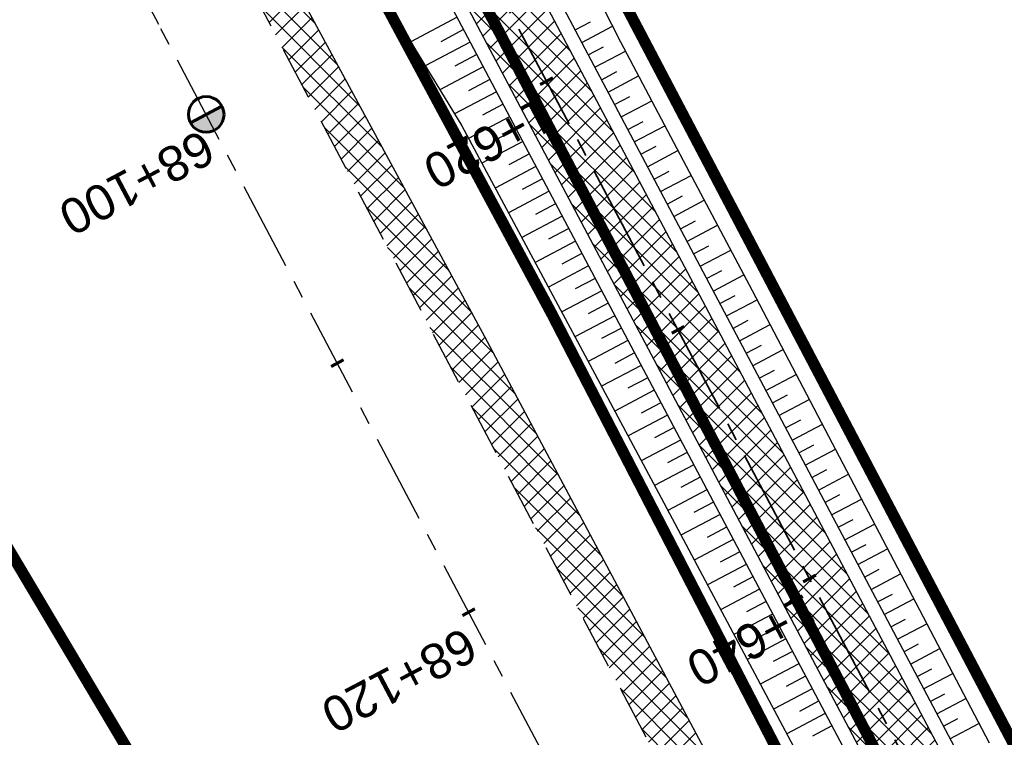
# Model space of a CAD drawing. Header units: metres. Extents: x 7529682 to 7533751, y 5721195 to 5727842.
# Tile 111 of 179: x 7530455 to 7530490, y 5726343 to 5726368. Entities that reach past the tile are written whole.
import ezdxf

# ---------------------------------------------------------------- set-up
doc = ezdxf.new("R2010")
doc.units = ezdxf.units.M
for name, pattern in [('817-dzialki-09-05-04$0$HIDDEN', [0.375, 0.25, -0.125]), ('ACAD_ISO05W100', [33, 24, -3, 0, -3, 0, -3]), ('CENTER', [50.8, 31.75, -6.35, 6.35, -6.35]), ('CENTER2', [28.575, 19.05, -3.175, 3.175, -3.175]), ('HIDDEN', [9.525, 6.35, -3.175])]:
    doc.linetypes.add(name, pattern=pattern)
for name, color, linetype in [('C-DROGI-SYTUACJA', 7, 'Continuous'), ('C-DROGI-SYTUACJA-ETYKIETY', 7, 'Continuous'), ('D-hatch-pobocza', 131, 'Continuous'), ('D-pobocza', 60, 'Continuous'), ('D-rowy', 160, 'Continuous'), ('D-skarpa', 2, 'Continuous'), ('D-skarpa-kreskowanie', 2, 'Continuous')]:
    doc.layers.add(name, color=color, linetype=linetype)
for name, color, linetype, lineweight, true_color in [('D-ewidencja-numery', 7, 'Continuous', 50, 0x40ff00), ('D-hatch-ciag-pieszo-rowerowy', 7, 'Continuous', 13, 0xff9f80), ('D-LR-etap-III', 7, '817-dzialki-09-05-04$0$HIDDEN', 50, 0x00008f)]:
    doc.layers.add(name, color=color, linetype=linetype, lineweight=lineweight, true_color=true_color)
for name, color, linetype, lineweight in [('D-krawędzie', 3, 'Continuous', 30), ('D-obrzeża', 2, 'Continuous', 30), ('D-oś', 10, 'CENTER', 30), ('D-pas-drogowy', 7, 'ACAD_ISO05W100', 50)]:
    doc.layers.add(name, color=color, linetype=linetype, lineweight=lineweight)
doc.layers.add('poprzeczki', color=7, linetype='Continuous', true_color=0x0000c7)
doc.styles.get("Standard").update_dxf_attribs({"font": 'arial.ttf'})
pattern_1 = [(45, (0, 0), (-0.33675960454, 0.33675960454), []), (135, (0, 0), (-0.33675960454, -0.33675960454), [])]

# ---------------------------------------------------------------- blocks, each defined once
blk = doc.blocks.new('kilometraz')
at = {"linetype": 'ByBlock', "lineweight": -2}
blk.add_hatch(color=0, dxfattribs=at).paths.add_polyline_path([(0, -0.28125, 0.41421356), (0.28125, 0, 0.41421356), (0, 0.28125)])
at = {"color": 0, "linetype": 'ByBlock', "lineweight": -2}
blk.add_line((0, 0.28125), (0, -0.28125), dxfattribs=at)
blk.add_circle((0, 0), 0.28125, dxfattribs=at)
blk = doc.blocks.new('AeccTickLine')
at = {"color": 0, "linetype": 'ByBlock', "lineweight": -2}
blk.add_line((0, 1), (0, -1), dxfattribs=at)

msp = doc.modelspace()

# ---------------------------------------------------------------- hatches: boundary and pattern name
at = {"layer": 'D-hatch-ciag-pieszo-rowerowy'}
h = msp.add_hatch(dxfattribs=at)
h.set_pattern_fill('ANSI37', color=256, scale=0.15, style=0)
h.set_pattern_definition(pattern_1)
h.paths.add_polyline_path([(7530404.057, 5726502.584), (7530380.911, 5726546.861), (7530371.746, 5726564.106), (7530368.841, 5726564.244), (7530378.7, 5726545.696), (7530401.842, 5726501.425), (7530423.333, 5726460.444), (7530443.712, 5726421.565), (7530466.681, 5726377.574), (7530482.337, 5726347.963), (7530485.291, 5726347.724), (7530468.894, 5726378.737), (7530445.927, 5726422.724), (7530425.547, 5726461.605)])
h = msp.add_hatch(dxfattribs=at)
h.set_pattern_fill('ANSI37', color=256, scale=0.15, style=0)
h.set_pattern_definition(pattern_1)
edge = h.paths.add_edge_path()
edge.add_line((7530579.999, 5726163.494), (7530582.284, 5726164.519))
edge.add_line((7530582.284, 5726164.519), (7530574.938, 5726178.434))
edge.add_arc((7530619.154, 5726201.777), 50, 202.668, 207.8318, ccw=False)
edge.add_line((7530573.016, 5726182.508), (7530570.15, 5726189.371))
edge.add_arc((7530524.012, 5726170.102), 50, 22.668, 27.5934)
edge.add_line((7530568.325, 5726193.262), (7530565.111, 5726199.411))
edge.add_arc((7530529.661, 5726180.883), 40, 27.5934, 33.1309)
edge.add_line((7530563.158, 5726202.745), (7530555.511, 5726214.462))
edge.add_arc((7530589.008, 5726236.325), 40, 208.4475, 213.1309, ccw=False)
edge.add_line((7530553.837, 5726217.27), (7530543.028, 5726237.223))
edge.add_line((7530543.028, 5726237.223), (7530528.099, 5726266.319))
edge.add_line((7530528.099, 5726266.319), (7530507.524, 5726305.704))
edge.add_line((7530507.524, 5726305.704), (7530488.366, 5726341.909))
edge.add_line((7530488.366, 5726341.909), (7530485.291, 5726347.724))
edge.add_line((7530485.291, 5726347.724), (7530482.337, 5726347.963))
edge.add_line((7530482.337, 5726347.963), (7530486.156, 5726340.739))
edge.add_line((7530486.156, 5726340.739), (7530505.312, 5726304.54))
edge.add_line((7530505.312, 5726304.54), (7530525.878, 5726265.169))
edge.add_line((7530525.878, 5726265.169), (7530540.816, 5726236.057))
edge.add_line((7530540.816, 5726236.057), (7530551.688, 5726215.99))
edge.add_arc((7530586.858, 5726235.044), 40, 208.4475, 213.1309)
edge.add_line((7530553.361, 5726213.182), (7530560.998, 5726201.48))
edge.add_arc((7530527.501, 5726179.618), 40, 27.5934, 33.1309, ccw=False)
edge.add_line((7530562.951, 5726198.146), (7530566.06, 5726192.199))
edge.add_arc((7530521.747, 5726169.039), 50, 22.668, 27.5934, ccw=False)
edge.add_line((7530567.884, 5726188.309), (7530570.753, 5726181.44))
edge.add_arc((7530616.891, 5726200.71), 50, 202.668, 207.8318)
edge.add_line((7530572.675, 5726177.366), (7530579.999, 5726163.494))
at = {"layer": 'D-hatch-pobocza'}
h = msp.add_hatch(dxfattribs=at)
h.set_pattern_fill('ANSI37', color=256, scale=0.15, style=0)
h.set_pattern_definition(pattern_1)
h.paths.add_polyline_path([(7530484.05, 5726334.34), (7530471.92, 5726357.11), (7530458.95, 5726381.07), (7530447.57, 5726403.23), (7530435.55, 5726425.46), (7530424.34, 5726446.96), (7530408.22, 5726477.68), (7530396.72, 5726499.26), (7530381.74, 5726527.87), (7530371.44, 5726547.5), (7530359.58, 5726569.81), (7530349.42, 5726588.72), (7530332.29, 5726621.37), (7530323.72, 5726638.05), (7530306.54, 5726670.82), (7530298.56, 5726686.33), (7530287.26, 5726707.54), (7530284.291, 5726713.261), (7530282.67, 5726712.404), (7530284.501, 5726708.94), (7530291.376, 5726695.94), (7530296.046, 5726687.107), (7530304.464, 5726671.187), (7530316.604, 5726648.181), (7530333.058, 5726617.014), (7530350.004, 5726585.006), (7530367.258, 5726552.316), (7530385.763, 5726517.235), (7530404.054, 5726482.546), (7530421.087, 5726450.182), (7530442.442, 5726409.661), (7530463.421, 5726369.85), (7530489.269, 5726320.828), (7530506.412, 5726288.291), (7530524.315, 5726254.784), (7530540.549, 5726224.891), (7530548.273, 5726210.669), (7530551.697, 5726207.035), (7530543.21, 5726222.9), (7530538.34, 5726232.11), (7530533.7, 5726240.35), (7530511.95, 5726280.97), (7530499.24, 5726305.31)])

# ---------------------------------------------------------------- linework, layer by layer
at = {"layer": 'C-DROGI-SYTUACJA', "color": 10, "linetype": 'CENTER2', "lineweight": 35, "ltscale": 0.2}
msp.add_lwpolyline([(7530424.44, 5726461.025), (7530444.82, 5726422.144), (7530467.787, 5726378.156), (7530487.261, 5726341.324), (7530506.418, 5726305.122), (7530526.989, 5726265.744), (7530541.922, 5726236.64), (7530552.763, 5726216.63, 0.020438), (7530554.436, 5726213.822), (7530562.078, 5726202.113, -0.024166), (7530564.031, 5726198.778), (7530567.392, 5726192.349, -0.021495), (7530568.851, 5726189.237), (7530572.059, 5726181.558, 0.022535), (7530573.596, 5726178.299), (7530581.269, 5726163.764, 0.096558), (7530584.871, 5726159.294), (7530589.549, 5726155.354, -0.108108), (7530591.633, 5726152.643), (7530599.06, 5726136.869, -0.193566)], format="xyb", dxfattribs=at)
at = {"layer": 'D-ewidencja-numery', "color": 12, "ltscale": 15, "true_color": 0xc70000}
msp.add_lwpolyline([(7530427.465, 5726462.62), (7530447.928, 5726424.388), (7530471.127, 5726379.921), (7530490.501, 5726343.033), (7530509.499, 5726306.733), (7530529.89, 5726267.244), (7530543.852, 5726238.99), (7530554.809, 5726218.944), (7530559.027, 5726212.223), (7530563.061, 5726206.41), (7530566.934, 5726200.464), (7530569.771, 5726194.902), (7530571.473, 5726191.282), (7530572.839, 5726188.025), (7530575.295, 5726182.035), (7530579.737, 5726173.306), (7530583.3, 5726167.41), (7530583.3, 5726167.41), (7530583.3, 5726167.41)], dxfattribs=at)
at = {"layer": 'D-krawędzie', "linetype": 'HIDDEN', "ltscale": 0.3}
msp.add_lwpolyline([(7530263.782, 5726749.287), (7530270.196, 5726737.096), (7530272.433, 5726732.819), (7530276.009, 5726725.598), (7530279.7, 5726718.02), (7530284.501, 5726708.94), (7530291.376, 5726695.94), (7530296.046, 5726687.107), (7530304.464, 5726671.187), (7530316.604, 5726648.181), (7530333.058, 5726617.014), (7530350.004, 5726585.006), (7530367.258, 5726552.316), (7530385.763, 5726517.235), (7530404.054, 5726482.546), (7530421.087, 5726450.182), (7530442.442, 5726409.661), (7530463.421, 5726369.85), (7530489.269, 5726320.828), (7530506.412, 5726288.291), (7530524.315, 5726254.784), (7530540.549, 5726224.891), (7530548.24, 5726210.73)], dxfattribs=at)
at = {"layer": 'D-LR-etap-III', "ltscale": 10, "flags": 128}
msp.add_lwpolyline([(7531750.474, 5723895.103, 0.4, 0.4, 0), (7531750.505, 5723895.13, 0.4, 0.4, 0), (7531682.71, 5724022.92, 0.4, 0.4, 0), (7531619.177, 5724147.204, 0.4, 0.4, 0), (7531592.309, 5724198.489, 0.4, 0.4, 0), (7531553.264, 5724272.919, 0.4, 0.4, 0), (7531504.02, 5724366.79, 0.4, 0.4, 0), (7531482.09, 5724407.62, 0.4, 0.4, 0), (7531412.35, 5724541.183, 0.4, 0.4, 0), (7531388.464, 5724586.93, 0.4, 0.4, 0), (7531345.12, 5724669.94, 0.4, 0.4, 0), (7531127.66, 5725081.67, 0.4, 0.4, 0), (7531059.253, 5725211.041, 0.4, 0.4, 0), (7531008.007, 5725307.954, 0.4, 0.4, 0), (7530964.182, 5725390.836, 0.4, 0.4, 0), (7530914.557, 5725484.684, 0.4, 0.4, 0), (7530865.243, 5725577.494, 0.4, 0.4, 0), (7530840.085, 5725624.059, 0.4, 0.4, 0), (7530802.56, 5725694.925, 0.4, 0.4, 0), (7530755.54, 5725787.51, 0.4, 0.4, 0), (7530708.718, 5725876.303, 0.4, 0.4, 0), (7530695.12, 5725902.09, 0.4, 0.4, 0), (7530642.914, 5726001.078, 0.4, 0.4, 0), (7530634.935, 5726016.147, 0.4, 0.4, 0), (7530610.82, 5726061.93, 0.4, 0.4, 0), (7530610.82, 5726061.93, 0.4, 0.4, 0), (7530607.21, 5726063.51, 0.4, 0.4, 0), (7530597.42, 5726080.68, 0.4, 0.4, 0), (7530591.16, 5726088.44, 0.4, 0.4, 0), (7530581.28, 5726107.21, 0.4, 0.4, 0), (7530571.29, 5726130.56, 0.4, 0.4, 0), (7530549.555, 5726171.527, 0.4, 0.4, 0), (7530531.014, 5726206.474, 0.4, 0.4, 0), (7530516.461, 5726236.017, 0.4, 0.4, 0), (7530500.799, 5726266.141, 0.4, 0.4, 0), (7530491.35, 5726283.94, 0.4, 0.4, 0), (7530482.4, 5726303.41, 0.4, 0.4, 0), (7530482.4, 5726303.41, 0.4, 0.4, 0), (7530450.41, 5726357.28, 0.4, 0.4, 0), (7530397.759, 5726458.5, 0.4, 0.4, 0), (7530334.708, 5726583.665, 0.4, 0.4, 0), (7530303.939, 5726645.168, 0.4, 0.4, 0), (7530300.51, 5726651.778, 0.4, 0.4, 0), (7530289.214, 5726671.967, 0.4, 0.4, 0), (7530281.54, 5726685.57, 0.4, 0.4, 0), (7530261.371, 5726724.163, 0.4, 0.4, 0), (7530254.03, 5726738.21, 0.4, 0.4, 0), (7530197.22, 5726845.06, 0.4, 0.4, 0), (7530194.71, 5726849.15, 0.4, 0.4, 0), (7530195.92, 5726850.75, 0.4, 0.4, 0), (7530170.547, 5726892.961, 0.4, 0.4, 0), (7530143.175, 5726945.066, 0.4, 0.4, 0), (7530105.06, 5727018.32, 0.4, 0.4, 0), (7530100.06, 5727027.16, 0.4, 0.4, 0), (7530062.319, 5727099.625, 0.4, 0.4, 0), (7530015.379, 5727189.42, 0.4, 0.4, 0), (7529983.208, 5727250.207, 0.4, 0.4, 0), (7529953.284, 5727306.747, 0.4, 0.4, 0), (7529900.671, 5727406.159, 0.4, 0.4, 0), (7529890.63, 5727425.131, 0.4, 0.4, 0), (7529875.155, 5727454.426, 0.4, 0.4, 0), (7529857.56, 5727487.787, 0.4, 0.4, 0), (7529835.194, 5727530.193, 0.4, 0.4, 0), (7529811.741, 5727574.662, 0.4, 0.4, 0), (7529792.102, 5727611.923, 0.4, 0.4, 0), (7529768.066, 5727657.47, 0.4, 0.4, 0), (7529755.211, 5727682.131, 0.4, 0.4, 0), (7529753.31, 5727681.13, 0.4, 0.4, 0), (7529739.21, 5727707.77, 0.4, 0.4, 0), (7529735.395, 5727711.252, 0.4, 0.4, 0), (7529725.42, 5727730.2, 0.4, 0.4, 0), (7529723.55, 5727729.88, 0.4, 0.4, 0), (7529695.567, 5727782.932, 0.4, 0.4, 0), (7529717.68, 5727794.024, 0.4, 0.4, 0), (7529736.275, 5727758.647, 0.4, 0.4, 0), (7529736.275, 5727758.647, 0.4, 0.4, 0), (7529744.511, 5727750.406, 0.4, 0.4, 0), (7529744.511, 5727750.406, 0.4, 0.4, 0), (7529750.283, 5727738.55, 0.4, 0.4, 0), (7529777.109, 5727687.569, 0.4, 0.4, 0), (7529796.515, 5727651.33, 0.4, 0.4, 0), (7529814.938, 5727616.793, 0.4, 0.4, 0), (7529839.007, 5727572.304, 0.4, 0.4, 0), (7529860.618, 5727532.509, 0.4, 0.4, 0), (7529882.349, 5727491.504, 0.4, 0.4, 0), (7529904.865, 5727449.096, 0.4, 0.4, 0), (7529920.747, 5727418.885, 0.4, 0.4, 0), (7529946.677, 5727368.547, 0.4, 0.4, 0), (7529972.025, 5727320.573, 0.4, 0.4, 0), (7529987.74, 5727290.153, 0.4, 0.4, 0), (7529996.497, 5727273.662, 0.4, 0.4, 0), (7530017.541, 5727234.203, 0.4, 0.4, 0), (7530033.054, 5727204.864, 0.4, 0.4, 0), (7530051.623, 5727170.223, 0.4, 0.4, 0), (7530069.277, 5727137.016, 0.4, 0.4, 0), (7530089.385, 5727097.534, 0.4, 0.4, 0), (7530109.713, 5727060.747, 0.4, 0.4, 0), (7530136.77, 5727011.64, 0.4, 0.4, 0), (7530162.447, 5726962.744, 0.4, 0.4, 0), (7530187.674, 5726916.992, 0.4, 0.4, 0), (7530207.821, 5726879.335, 0.4, 0.4, 0), (7530230.626, 5726834.519, 0.4, 0.4, 0), (7530262.288, 5726776.618, 0.4, 0.4, 0), (7530277.51, 5726760.213, 0.4, 0.4, 0), (7530286.037, 5726744.107, 0.4, 0.4, 0), (7530288.097, 5726735.884, 0.4, 0.4, 0), (7530290.394, 5726725.047, 0.4, 0.4, 0), (7530296.177, 5726713.583, 0.4, 0.4, 0), (7530302.726, 5726701.182, 0.4, 0.4, 0), (7530325.685, 5726657.466, 0.4, 0.4, 0), (7530343.244, 5726623.649, 0.4, 0.4, 0), (7530360.23, 5726591.747, 0.4, 0.4, 0), (7530383.209, 5726548.059, 0.4, 0.4, 0), (7530406.018, 5726503.606, 0.4, 0.4, 0), (7530427.465, 5726462.62, 0.4, 0.4, 0), (7530447.928, 5726424.388, 0.4, 0.4, 0), (7530471.127, 5726379.921, 0.4, 0.4, 0), (7530490.501, 5726343.033, 0.4, 0.4, 0), (7530509.499, 5726306.733, 0.4, 0.4, 0), (7530529.89, 5726267.244, 0.4, 0.4, 0), (7530543.852, 5726238.99, 0.4, 0.4, 0), (7530554.809, 5726218.944, 0.4, 0.4, 0), (7530559.027, 5726212.223, 0.4, 0.4, 0), (7530563.061, 5726206.41, 0.4, 0.4, 0), (7530566.934, 5726200.464, 0.4, 0.4, 0), (7530569.771, 5726194.902, 0.4, 0.4, 0), (7530571.473, 5726191.282, 0.4, 0.4, 0), (7530572.839, 5726188.025, 0.4, 0.4, 0), (7530575.295, 5726182.035, 0.4, 0.4, 0), (7530579.737, 5726173.306, 0.4, 0.4, 0), (7530583.3, 5726167.41, 0.4, 0.4, 0), (7530593.4, 5726163.33, 0.4, 0.4, 0), (7530598.618, 5726155.264, 0.4, 0.4, 0), (7530608.258, 5726140.497, 0.4, 0.4, 0), (7530603.27, 5726136.83, 0.4, 0.4, 0), (7530606.53, 5726131.84, 0.4, 0.4, 0), (7530604.239, 5726124.217, 0.4, 0.4, 0), (7530605.847, 5726121.63, 0.4, 0.4, 0), (7530608.972, 5726116.164, 0.4, 0.4, 0), (7530618.114, 5726097.791, 0.4, 0.4, 0), (7530651.213, 5726034.96, 0.4, 0.4, 0), (7530670.244, 5725998.611, 0.4, 0.4, 0), (7530698.075, 5725945.953, 0.4, 0.4, 0), (7530716.506, 5725911.305, 0.4, 0.4, 0), (7530735.223, 5725875.667, 0.4, 0.4, 0), (7530752.504, 5725842.155, 0.4, 0.4, 0), (7530778.311, 5725793.501, 0.4, 0.4, 0), (7530797.5, 5725756.382, 0.4, 0.4, 0), (7530812.519, 5725728.289, 0.4, 0.4, 0), (7530820.039, 5725713.16, 0.4, 0.4, 0), (7530822.422, 5725710.194, 0.4, 0.4, 0), (7530833.155, 5725688.801, 0.4, 0.4, 0), (7530849.629, 5725656.159, 0.4, 0.4, 0), (7530867.983, 5725621.964, 0.4, 0.4, 0), (7530872.63, 5725612.888, 0.4, 0.4, 0), (7530880.354, 5725597.595, 0.4, 0.4, 0), (7530883.839, 5725593.389, 0.4, 0.4, 0), (7530891.782, 5725587.763, 0.4, 0.4, 0), (7530895.039, 5725584.281, 0.4, 0.4, 0), (7530897.034, 5725580.941, 0.4, 0.4, 0), (7530900.952, 5725579.946, 0.4, 0.4, 0), (7530904.81, 5725571.977, 0.4, 0.4, 0), (7530903.682, 5725568.566, 0.4, 0.4, 0), (7530908.901, 5725558.845, 0.4, 0.4, 0), (7530910.252, 5725545.672, 0.4, 0.4, 0), (7530912.873, 5725538.646, 0.4, 0.4, 0), (7530945.278, 5725478.464, 0.4, 0.4, 0), (7530959.692, 5725450.246, 0.4, 0.4, 0), (7531002.827, 5725368.192, 0.4, 0.4, 0), (7531044.704, 5725290.314, 0.4, 0.4, 0), (7531064.099, 5725253.213, 0.4, 0.4, 0), (7531083.01, 5725216.678, 0.4, 0.4, 0), (7531113.013, 5725158.466, 0.4, 0.4, 0), (7531137.364, 5725113.071, 0.4, 0.4, 0), (7531150.831, 5725086.712, 0.4, 0.4, 0), (7531159.746, 5725076.641, 0.4, 0.4, 0), (7531166.31, 5725074.58, 0.4, 0.4, 0), (7531172.29, 5725062.58, 0.4, 0.4, 0), (7531170.59, 5725055.606, 0.4, 0.4, 0), (7531173.733, 5725044.081, 0.4, 0.4, 0), (7531215.342, 5724964.86, 0.4, 0.4, 0), (7531238.054, 5724921.685, 0.4, 0.4, 0), (7531262.39, 5724875.283, 0.4, 0.4, 0), (7531295.587, 5724811.266, 0.4, 0.4, 0), (7531348.488, 5724712.363, 0.4, 0.4, 0), (7531363.741, 5724682.684, 0.4, 0.4, 0), (7531366.987, 5724675.865, 0.4, 0.4, 0), (7531382.541, 5724646.111, 0.4, 0.4, 0), (7531401.299, 5724610.875, 0.4, 0.4, 0), (7531428.965, 5724558.862, 0.4, 0.4, 0), (7531449.111, 5724520.398, 0.4, 0.4, 0), (7531477.293, 5724465.831, 0.4, 0.4, 0), (7531500.996, 5724421.113, 0.4, 0.4, 0), (7531512.122, 5724400.549, 0.4, 0.4, 0), (7531513.782, 5724396.757, 0.4, 0.4, 0), (7531526.32, 5724379.39, 0.4, 0.4, 0), (7531566.784, 5724302.736, 0.4, 0.4, 0), (7531612.277, 5724225.61, 0.4, 0.4, 0), (7531620.493, 5724210.548, 0.4, 0.4, 0), (7531631.578, 5724196.258, 0.4, 0.4, 0), (7531653.484, 5724152.434, 0.4, 0.4, 0), (7531661.151, 5724128.494, 0.4, 0.4, 0), (7531673.881, 5724101.186, 0.4, 0.4, 0), (7531684.691, 5724081.184, 0.4, 0.4, 0), (7531699.212, 5724051.17, 0.4, 0.4, 0), (7531704.034, 5724040.584, 0.4, 0.4, 0), (7531704.034, 5724040.584, 0.4, 0.4, 0), (7531703.913, 5724037.17, 0.4, 0.4, 0), (7531736.42, 5723969.232, 0.4, 0.4, 0), (7531738.285, 5723967.699, 0.4, 0.4, 0), (7531742.181, 5723962.346, 0.4, 0.4, 0), (7531744.286, 5723958.616, 0.4, 0.4, 0), (7531755.393, 5723944.193, 0.4, 0.4, 0), (7531758.69, 5723936.76, 0.4, 0.4, 0), (7531780.08, 5723929.25, 0.4, 0.4, 0), (7531792.612, 5723906.338, 0.4, 0.4, 0), (7531792.612, 5723906.338, 0.4, 0.4, 0), (7531756.962, 5723883.055, 0.4, 0.4, 0), (7531750.46, 5723895.13, 0.4, 0.4, 0), (7531750.46, 5723895.13, 0, 0, 0)], format="xyseb", dxfattribs=at)
at = {"layer": 'D-obrzeża'}
for points in [[(7530425.547, 5726461.605), (7530445.927, 5726422.724), (7530468.894, 5726378.737), (7530488.366, 5726341.909), (7530507.524, 5726305.704), (7530528.099, 5726266.319), (7530543.028, 5726237.223), (7530553.837, 5726217.27, 0.020438), (7530555.511, 5726214.462), (7530563.158, 5726202.745, -0.024166), (7530565.111, 5726199.411), (7530568.325, 5726193.262, -0.021495), (7530570.15, 5726189.371), (7530573.016, 5726182.508, 0.022535), (7530574.938, 5726178.434), (7530582.467, 5726164.173, 0.144123), (7530586.407, 5726160.127), (7530591.402, 5726157.316, -0.143266), (7530593.364, 5726155.308), (7530594.228, 5726153.684)], [(7530423.333, 5726460.444), (7530443.712, 5726421.565), (7530466.681, 5726377.574), (7530486.156, 5726340.739), (7530505.312, 5726304.54), (7530525.878, 5726265.169), (7530540.816, 5726236.057), (7530551.688, 5726215.99, 0.020438), (7530553.361, 5726213.182), (7530560.998, 5726201.48, -0.024166), (7530562.951, 5726198.146), (7530566.06, 5726192.199, -0.021495), (7530567.884, 5726188.309), (7530570.753, 5726181.44, 0.022535), (7530572.675, 5726177.366), (7530580.714, 5726162.138, 0.101584), (7530584.546, 5726157.479), (7530584.686, 5726157.365, -0.100735), (7530588.495, 5726152.75), (7530588.874, 5726152.037)]]:
    msp.add_lwpolyline(points, format="xyb", dxfattribs=at)
at = {"layer": 'D-oś', "ltscale": 0.1}
msp.add_lwpolyline([(7530594.845, 5726110.895), (7530540.21, 5726214.45), (7530503.32, 5726286.651), (7530486.173, 5726319.196), (7530460.325, 5726368.218), (7530439.346, 5726408.03), (7530417.989, 5726448.552), (7530400.958, 5726480.914), (7530382.667, 5726515.602), (7530364.162, 5726550.682), (7530346.91, 5726583.371), (7530329.964, 5726615.378), (7530313.508, 5726646.548), (7530301.37, 5726669.551), (7530292.952, 5726685.471), (7530288.281, 5726694.304), (7530281.407, 5726707.304), (7530276.579, 5726716.435), (7530272.867, 5726724.055), (7530269.314, 5726731.231), (7530267.097, 5726735.47), (7530260.688, 5726747.65), (7530256.664, 5726755.22)], dxfattribs=at)
at = {"layer": 'D-pas-drogowy', "ltscale": 0.2, "flags": 128}
msp.add_lwpolyline([(7531633.019, 5724182.834, 0.4, 0.4, 0), (7531617.559, 5724211.608, 0.4, 0.4, 0), (7531566.784, 5724302.736, 0.4, 0.4, 0), (7531538.419, 5724356.47, 0.4, 0.4, 0), (7531526.32, 5724379.39, 0.4, 0.4, 0), (7531516.102, 5724393.607, 0.4, 0.4, 0.001485), (7531513.78, 5724396.838, 0.4, 0.4, 0), (7531501.87, 5724413.41, 0.4, 0.4, 0), (7531474.926, 5724464.508, 0.4, 0.4, 0), (7531446.2, 5724518.992, 0.4, 0.4, 0), (7531424.962, 5724559.262, 0.4, 0.4, 0), (7531398.444, 5724609.566, 0.4, 0.4, 0), (7531379.647, 5724645.216, 0.4, 0.4, 0), (7531365.23, 5724672.56, 0.4, 0.4, 0), (7531341.306, 5724717.915, 0.4, 0.4, 0), (7531312.9, 5724771.789, 0.4, 0.4, 0), (7531292.591, 5724810.307, 0.4, 0.4, 0), (7531259.392, 5724873.271, 0.4, 0.4, 0), (7531233.74, 5724921.923, 0.4, 0.4, 0), (7531203.073, 5724980.092, 0.4, 0.4, 0), (7531173.471, 5725036.225, 0.4, 0.4, 0), (7531168.27, 5725046.09, 0.4, 0.4, 0), (7531172.29, 5725062.58, 0.4, 0.4, 0), (7531166.31, 5725074.58, 0.4, 0.4, 0), (7531150.32, 5725079.6, 0.4, 0.4, 0), (7531141.5, 5725096.43, 0.4, 0.4, 0), (7531109.312, 5725157.814, 0.4, 0.4, 0), (7531086.641, 5725201.048, 0.4, 0.4, 0), (7531059.198, 5725253.384, 0.4, 0.4, 0), (7531028.207, 5725312.489, 0.4, 0.4, 0), (7530999.105, 5725367.99, 0.4, 0.4, 0), (7530956.248, 5725449.725, 0.4, 0.4, 0), (7530924.398, 5725510.464, 0.4, 0.4, 0), (7530897.51, 5725561.74, 0.4, 0.4, 0), (7530894.46, 5725566.14, 0.4, 0.4, 0), (7530892.16, 5725570.49, 0.4, 0.4, 0), (7530869.363, 5725613.307, 0.4, 0.4, 0), (7530861.694, 5725627.705, 0.4, 0.4, 0), (7530852.74, 5725644.52, 0.4, 0.4, 0), (7530831.51, 5725684.2, 0.4, 0.4, 0), (7530811.13, 5725722.52, 0.4, 0.4, 0), (7530792.348, 5725757.941, 0.4, 0.4, 0), (7530768.03, 5725803.8, 0.4, 0.4, 0), (7530748.769, 5725840.179, 0.4, 0.4, 0), (7530727.7, 5725879.97, 0.4, 0.4, 0), (7530712.098, 5725909.545, 0.4, 0.4, 0), (7530693.644, 5725944.645, 0.4, 0.4, 0), (7530665.702, 5725997.539, 0.4, 0.4, 0), (7530641.76, 5726042.88, 0.4, 0.4, 0), (7530616.5, 5726091.48, 0.4, 0.4, 0), (7530604.628, 5726114.32, 0.4, 0.4, -0.007763), (7530602.5, 5726118.43, 0.4, 0.4, 0), (7530603.992, 5726123.395, 0.4, 0.4, 0), (7530606.53, 5726131.84, 0.4, 0.4, 0), (7530603.27, 5726136.83, 0.4, 0.4, 0), (7530593.776, 5726151.369, 0.4, 0.4, 0), (7530590.203, 5726156.84, 0.4, 0.4, 0), (7530583.3, 5726167.41, 0.4, 0.4, 0), (7530580.578, 5726170.428, 0.4, 0.4, 0), (7530575.85, 5726175.67, 0.4, 0.4, 0), (7530569.01, 5726186.66, 0.4, 0.4, 0), (7530562.555, 5726199.189, 0.4, 0.4, 0), (7530555.67, 5726211.39, 0.4, 0.4, 0), (7530548.29, 5726224.23, 0.4, 0.4, 0), (7530540.58, 5726237.71, 0.4, 0.4, 0), (7530532.68, 5726252.65, 0.4, 0.4, 0), (7530524.06, 5726269.35, 0.4, 0.4, 0), (7530502.82, 5726309.91, 0.4, 0.4, 0), (7530488.83, 5726336.63, 0.4, 0.4, 0), (7530466.03, 5726380.16, 0.4, 0.4, 0), (7530438.47, 5726432.77, 0.4, 0.4, 0), (7530424.53, 5726459.09, 0.4, 0.4, 0), (7530401.63, 5726502.97, 0.4, 0.4, 0), (7530383.38, 5726538.06, 0.4, 0.4, 0), (7530353.97, 5726593.52, 0.4, 0.4, 0), (7530338.47, 5726622.74, 0.4, 0.4, 0), (7530322.01, 5726653.88, 0.4, 0.4, 0), (7530297.54, 5726700.33, 0.4, 0.4, 0), (7530287.38, 5726719.6, 0.4, 0.4, 0), (7530285.95, 5726722.316, 0.4, 0.4, 0), (7530280.26, 5726733.12, 0.4, 0.4, 0), (7530266.73, 5726758.74, 0.4, 0.4, 0), (7530260.42, 5726770.47, 0.4, 0.4, 0), (7530253.25, 5726783.82, 0.4, 0.4, 0), (7530244.95, 5726799.33, 0.4, 0.4, 0), (7530239.39, 5726808.49, 0.4, 0.4, 0), (7530238.29, 5726807.9, 0.4, 0.4, 0), (7530218.11, 5726850.67, 0.4, 0.4, 0), (7530175.907, 5726928.168, 0.4, 0.4, 0), (7530096.68, 5727076.15, 0.4, 0.4, 0), (7530094.68, 5727079.89, 0.4, 0.4, 0), (7530064.597, 5727135.523, 0.4, 0.4, 0), (7530046.731, 5727168.892, 0.4, 0.4, 0), (7530025.803, 5727208.461, 0.4, 0.4, 0), (7530012.847, 5727232.979, 0.4, 0.4, 0), (7529994.15, 5727268.45, 0.4, 0.4, 0), (7529981.671, 5727291.93, 0.4, 0.4, 0), (7529949.89, 5727351.73, 0.4, 0.4, 0), (7529924.75, 5727399.03, 0.4, 0.4, 0), (7529915.516, 5727417.1, 0.4, 0.4, 0), (7529885.83, 5727475.19, 0.4, 0.4, 0), (7529862.56, 5727519.97, 0.4, 0.4, 0), (7529852.985, 5727538.191, 0.4, 0.4, 0), (7529836.513, 5727569.511, 0.4, 0.4, 0), (7529815.369, 5727609.141, 0.4, 0.4, 0), (7529792.795, 5727651.247, 0.4, 0.4, 0), (7529774.199, 5727685.858, 0.4, 0.4, 0), (7529746.966, 5727736.059, 0.4, 0.4, 0), (7529733.92, 5727757.62, 0.4, 0.4, 0), (7529708.607, 5727806.389, 0.4, 0.4, 0), (7529688.492, 5727796.345, 0.4, 0.4, 0), (7529723.55, 5727729.88, 0.4, 0.4, 0), (7529725.42, 5727730.2, 0.4, 0.4, 0), (7529735.38, 5727711.28, 0.4, 0.4, 0), (7529739.21, 5727707.77, 0.4, 0.4, 0), (7529753.31, 5727681.13, 0.4, 0.4, 0), (7529755.178, 5727682.114, 0.4, 0.4, 0), (7529792.102, 5727611.923, 0.4, 0.4, 0), (7529811.741, 5727574.662, 0.4, 0.4, 0), (7529835.194, 5727530.193, 0.4, 0.4, 0), (7529857.56, 5727487.787, 0.4, 0.4, 0), (7529875.155, 5727454.426, 0.4, 0.4, 0), (7529890.63, 5727425.131, 0.4, 0.4, 0), (7529900.671, 5727406.159, 0.4, 0.4, 0), (7529953.284, 5727306.747, 0.4, 0.4, 0), (7529983.208, 5727250.207, 0.4, 0.4, 0), (7530015.379, 5727189.42, 0.4, 0.4, 0), (7530062.319, 5727099.625, 0.4, 0.4, 0), (7530100.06, 5727027.16, 0.4, 0.4, 0), (7530105.06, 5727018.32, 0.4, 0.4, 0), (7530143.175, 5726945.066, 0.4, 0.4, 0), (7530170.547, 5726892.961, 0.4, 0.4, 0), (7530195.92, 5726850.75, 0.4, 0.4, 0), (7530194.71, 5726849.15, 0.4, 0.4, 0), (7530197.22, 5726845.06, 0.4, 0.4, 0), (7530254.03, 5726738.21, 0.4, 0.4, 0), (7530261.371, 5726724.163, 0.4, 0.4, 0), (7530281.54, 5726685.57, 0.4, 0.4, 0), (7530289.214, 5726671.967, 0.4, 0.4, 0), (7530300.51, 5726651.778, 0.4, 0.4, 0), (7530303.939, 5726645.168, 0.4, 0.4, 0), (7530334.708, 5726583.665, 0.4, 0.4, 0), (7530397.759, 5726458.5, 0.4, 0.4, 0), (7530450.41, 5726357.28, 0.4, 0.4, 0), (7530482.4, 5726303.41, 0.4, 0.4, 0), (7530483.688, 5726301.003, 0.4, 0.4, 0), (7530491.35, 5726283.94, 0.4, 0.4, 0), (7530512.67, 5726243.78, 0.4, 0.4, 0), (7530529.43, 5726209.46, 0.4, 0.4, 0), (7530571.29, 5726130.56, 0.4, 0.4, 0), (7530581.28, 5726107.21, 0.4, 0.4, 0), (7530591.16, 5726088.44, 0.4, 0.4, 0), (7530597.42, 5726080.68, 0.4, 0.4, 0), (7530607.21, 5726063.51, 0.4, 0.4, 0), (7530610.82, 5726061.93, 0.4, 0.4, 0), (7530634.935, 5726016.147, 0.4, 0.4, 0), (7530642.914, 5726001.078, 0.4, 0.4, 0), (7530695.12, 5725902.09, 0.4, 0.4, 0), (7530708.718, 5725876.303, 0.4, 0.4, 0), (7530755.54, 5725787.51, 0.4, 0.4, 0), (7530802.56, 5725694.925, 0.4, 0.4, 0), (7530840.085, 5725624.059, 0.4, 0.4, 0), (7530865.243, 5725577.494, 0.4, 0.4, 0), (7530914.557, 5725484.684, 0.4, 0.4, 0), (7530964.182, 5725390.836, 0.4, 0.4, 0), (7531008.007, 5725307.954, 0.4, 0.4, 0), (7531059.253, 5725211.041, 0.4, 0.4, 0), (7531127.66, 5725081.67, 0.4, 0.4, 0), (7531345.12, 5724669.94, 0.4, 0.4, 0), (7531388.464, 5724586.93, 0.4, 0.4, 0), (7531412.35, 5724541.183, 0.4, 0.4, 0), (7531482.09, 5724407.62, 0.4, 0.4, 0), (7531504.02, 5724366.79, 0.4, 0.4, 0), (7531519.374, 5724337.52, 0.4, 0.4, 0), (7531563.749, 5724252.932, 0.4, 0.4, 0), (7531602.175, 5724179.681, 0.4, 0.4, 0), (7531619.177, 5724147.204, 0.4, 0.4, 0), (7531625.038, 5724135.635, 0.4, 0.4, 0), (7531656.796, 5724073.316, 0.4, 0.4, 0), (7531675.12, 5724037.36, 0.4, 0.4, 0), (7531682.71, 5724022.92, 0.4, 0.4, 0), (7531705.565, 5723979.811, 0.4, 0.4, 0), (7531736.606, 5723921.262, 0.4, 0.4, 0), (7531750.46, 5723895.13, 0.4, 0.4, 0), (7531740.77, 5723886.56, 0.4, 0.4, 0), (7531732.86, 5723885, 0.4, 0.4, 0), (7531722.18, 5723887.77, 0.4, 0.4, 0), (7531729.87, 5723862.17, 0.4, 0.4, 0), (7531742.92, 5723861.93, 0.4, 0.4, 0), (7531763.71, 5723859.52, 0.4, 0.4, 0), (7531768.42, 5723854.12, 0.4, 0.4, 0), (7531787.42, 5723817.97, 0.4, 0.4, 0), (7531795.57, 5723809.82, 0.4, 0.4, 0), (7531816.347, 5723819.85, 0.4, 0.4, 0), (7531816.347, 5723819.85, 0.4, 0.4, 0), (7531805.06, 5723843.23, 0.4, 0.4, 0), (7531803.61, 5723886.23, 0.4, 0.4, 0), (7531803.61, 5723886.23, 0.4, 0.4, 0), (7531780.08, 5723929.25, 0.4, 0.4, 0), (7531758.69, 5723936.76, 0.4, 0.4, 0), (7531749.359, 5723946.412, 0.4, 0.4, 0), (7531742.71, 5723953.29, 0.4, 0.4, 0), (7531735.177, 5723967.878, 0.4, 0.4, 0), (7531722.37, 5723992.68, 0.4, 0.4, 0), (7531705.042, 5724030.886, 0.4, 0.4, 0), (7531699.47, 5724043.17, 0.4, 0.4, 0), (7531692.69, 5724058.11, 0.4, 0.4, 0), (7531679.672, 5724084.017, 0.4, 0.4, 0), (7531674.55, 5724094.21, 0.4, 0.4, 0), (7531666.633, 5724114.003, 0.4, 0.4, 0), (7531649, 5724153.82, 0.4, 0.4, 0), (7531641.49, 5724149.34, 0.4, 0.4, 0), (7531626.04, 5724179.34, 0.4, 0.4, 0), (7531633.03, 5724182.84, 0, 0, 0)], format="xyseb", dxfattribs=at)
at = {"layer": 'D-pobocza'}
for points in [[(7530324.032, 5726655.814), (7530341.472, 5726622.699), (7530358.39, 5726590.299), (7530381.354, 5726547.095), (7530404.5, 5726502.816), (7530425.99, 5726461.837), (7530446.37, 5726422.955), (7530469.336, 5726378.97), (7530488.808, 5726342.142), (7530507.967, 5726305.936), (7530528.543, 5726266.549), (7530543.47, 5726237.456), (7530554.277, 5726217.509, 0.020438), (7530555.929, 5726214.736), (7530563.577, 5726203.019, -0.024166), (7530565.554, 5726199.643), (7530568.768, 5726193.493, -0.021495), (7530570.611, 5726189.564), (7530573.478, 5726182.701, 0.022535), (7530575.38, 5726178.667), (7530582.909, 5726164.407)], [(7530320.936, 5726654.183), (7530338.372, 5726621.074), (7530355.294, 5726588.668), (7530378.258, 5726545.463), (7530401.399, 5726501.193), (7530422.89, 5726460.212), (7530443.269, 5726421.333), (7530466.238, 5726377.342), (7530485.714, 5726340.506), (7530504.869, 5726304.308), (7530525.434, 5726264.939), (7530540.374, 5726235.824), (7530551.248, 5726215.751, 0.020438), (7530552.942, 5726212.908), (7530560.579, 5726201.207, -0.024166), (7530562.508, 5726197.914), (7530565.617, 5726191.967, -0.021495), (7530567.423, 5726188.116), (7530570.292, 5726181.248, 0.022535), (7530572.232, 5726177.133), (7530572.779, 5726176.098)]]:
    msp.add_lwpolyline(points, format="xyb", dxfattribs=at)
msp.add_lwpolyline([(7530548.273, 5726210.669), (7530551.697, 5726207.035), (7530543.21, 5726222.9), (7530538.34, 5726232.11), (7530533.7, 5726240.35), (7530511.95, 5726280.97), (7530499.24, 5726305.31), (7530484.05, 5726334.34), (7530471.92, 5726357.11), (7530458.95, 5726381.07), (7530447.57, 5726403.23), (7530435.55, 5726425.46), (7530424.34, 5726446.96)], dxfattribs=at)
at = {"layer": 'D-rowy', "linetype": 'HIDDEN', "ltscale": 0.1, "const_width": 0.4, "flags": 128}
msp.add_lwpolyline([(7530551.499, 5726212.267), (7530543.597, 5726226.236), (7530531.122, 5726249.92), (7530513.079, 5726284.072), (7530493.258, 5726321.227), (7530474.307, 5726357.907), (7530450.222, 5726402.72), (7530429.968, 5726441.454), (7530407.859, 5726483.738), (7530388.275, 5726520.931), (7530367.428, 5726560.809), (7530342.591, 5726608.109), (7530323.482, 5726644.276), (7530301.727, 5726686.325), (7530278.863, 5726729.805), (7530276.238, 5726736.773), (7530276.238, 5726736.773)], dxfattribs=at)
at = {"layer": 'D-skarpa', "linetype": 'Continuous'}
for points in [[(7530434.839, 5726447.233), (7530437.225, 5726442.839), (7530439.608, 5726438.443), (7530442.066, 5726434.086), (7530444.398, 5726429.663), (7530446.658, 5726425.202, 0.00053), (7530467.502, 5726385.316), (7530469.794, 5726380.872), (7530470.471, 5726379.557), (7530472.123, 5726376.465), (7530474.475, 5726372.053), (7530476.742, 5726367.596), (7530479.076, 5726363.173), (7530481.419, 5726358.757), (7530483.743, 5726354.329), (7530486.059, 5726349.898), (7530489.837, 5726342.685)], [(7530430.017, 5726444.706), (7530432.435, 5726440.328), (7530434.761, 5726435.902), (7530437.071, 5726431.468), (7530439.539, 5726427.116), (7530441.979, 5726422.75, -0.007497), (7530448.743, 5726409.364), (7530450.985, 5726404.894), (7530452.475, 5726400.032), (7530454.773, 5726395.591), (7530456.996, 5726391.111), (7530459.24, 5726386.642), (7530461.586, 5726382.227), (7530464.546, 5726376.463), (7530466.184, 5726373.325), (7530468.497, 5726368.892), (7530471.095, 5726364.61), (7530475.827, 5726355.8), (7530478.18, 5726351.388), (7530484.351, 5726339.785)]]:
    msp.add_lwpolyline(points, format="xyb", dxfattribs=at)
at = {"layer": 'D-skarpa-kreskowanie', "linetype": 'Continuous'}
for p, q in [((7530470.927, 5726368.473, 107.571), (7530469.28, 5726367.602, 106.329)), ((7530471.161, 5726368.031, 107.571), (7530470.35, 5726367.602, 106.96)), ((7530475.125, 5726368.021, 107.7), (7530475.677, 5726368.313, 107.284)), ((7530475.359, 5726367.579, 107.7), (7530476.456, 5726368.159, 106.873)), ((7530471.395, 5726367.589, 107.571), (7530469.799, 5726366.745, 106.368)), ((7530475.593, 5726367.137, 107.7), (7530476.138, 5726367.425, 107.289)), ((7530471.628, 5726367.147, 107.571), (7530470.844, 5726366.732, 106.979)), ((7530475.826, 5726366.695, 107.7), (7530476.914, 5726367.27, 106.88)), ((7530471.862, 5726366.705, 107.571), (7530470.319, 5726365.889, 106.407)), ((7530476.06, 5726366.253, 107.7), (7530476.604, 5726366.54, 107.29)), ((7530476.294, 5726365.811, 107.7), (7530477.381, 5726366.385, 106.88)), ((7530472.096, 5726366.263, 107.57), (7530471.337, 5726365.862, 106.998)), ((7530472.329, 5726365.821, 107.57), (7530470.839, 5726365.033, 106.446)), ((7530476.528, 5726365.369, 107.699), (7530477.071, 5726365.656, 107.29)), ((7530472.563, 5726365.379, 107.57), (7530471.831, 5726364.991, 107.018)), ((7530476.761, 5726364.927, 107.699), (7530477.848, 5726365.501, 106.88)), ((7530472.797, 5726364.937, 107.57), (7530471.335, 5726364.164, 106.467)), ((7530476.995, 5726364.485, 107.699), (7530477.538, 5726364.772, 107.29)), ((7530477.229, 5726364.043, 107.699), (7530478.314, 5726364.617, 106.88)), ((7530473.031, 5726364.495, 107.57), (7530472.301, 5726364.109, 107.02)), ((7530473.264, 5726364.053, 107.57), (7530471.808, 5726363.283, 106.471)), ((7530477.462, 5726363.601, 107.699), (7530478.005, 5726363.887, 107.29)), ((7530473.498, 5726363.611, 107.569), (7530472.771, 5726363.226, 107.021)), ((7530477.696, 5726363.159, 107.699), (7530478.781, 5726363.732, 106.881)), ((7530473.732, 5726363.169, 107.569), (7530472.281, 5726362.402, 106.475)), ((7530477.93, 5726362.717, 107.698), (7530478.472, 5726363.003, 107.29)), ((7530478.164, 5726362.274, 107.698), (7530479.248, 5726362.848, 106.88)), ((7530473.965, 5726362.727, 107.569), (7530473.242, 5726362.344, 107.023)), ((7530474.199, 5726362.285, 107.569), (7530472.754, 5726361.521, 106.479)), ((7530478.397, 5726361.832, 107.698), (7530478.94, 5726362.119, 107.289)), ((7530474.433, 5726361.843, 107.569), (7530473.712, 5726361.461, 107.025)), ((7530478.631, 5726361.39, 107.698), (7530479.717, 5726361.965, 106.879)), ((7530474.667, 5726361.4, 107.569), (7530473.227, 5726360.64, 106.483)), ((7530478.865, 5726360.948, 107.698), (7530479.408, 5726361.236, 107.288)), ((7530479.098, 5726360.506, 107.698), (7530480.186, 5726361.081, 106.878)), ((7530474.9, 5726360.958, 107.568), (7530474.182, 5726360.579, 107.027)), ((7530475.134, 5726360.516, 107.568), (7530473.701, 5726359.759, 106.487)), ((7530479.332, 5726360.064, 107.697), (7530479.876, 5726360.352, 107.287)), ((7530475.368, 5726360.074, 107.568), (7530474.652, 5726359.696, 107.029)), ((7530479.566, 5726359.622, 107.697), (7530480.654, 5726360.198, 106.876)), ((7530475.601, 5726359.632, 107.568), (7530474.174, 5726358.878, 106.491)), ((7530479.799, 5726359.18, 107.697), (7530480.344, 5726359.468, 107.286)), ((7530480.033, 5726358.738, 107.697), (7530481.123, 5726359.315, 106.875)), ((7530475.835, 5726359.19, 107.568), (7530475.123, 5726358.814, 107.031)), ((7530476.069, 5726358.748, 107.568), (7530474.647, 5726357.997, 106.495)), ((7530480.267, 5726358.296, 107.697), (7530480.812, 5726358.585, 107.286)), ((7530476.302, 5726358.306, 107.567), (7530475.593, 5726357.931, 107.032)), ((7530480.501, 5726357.854, 107.697), (7530481.59, 5726358.43, 106.875)), ((7530476.536, 5726357.864, 107.567), (7530475.12, 5726357.116, 106.499)), ((7530480.734, 5726357.412, 107.696), (7530481.278, 5726357.7, 107.286)), ((7530480.968, 5726356.97, 107.696), (7530482.055, 5726357.545, 106.876)), ((7530476.77, 5726357.422, 107.567), (7530476.063, 5726357.049, 107.034)), ((7530477.004, 5726356.98, 107.567), (7530475.593, 5726356.235, 106.503)), ((7530477.237, 5726356.538, 107.567), (7530476.534, 5726356.166, 107.036)), ((7530481.202, 5726356.528, 107.696), (7530481.745, 5726356.815, 107.287)), ((7530481.435, 5726356.086, 107.696), (7530482.52, 5726356.66, 106.878)), ((7530477.471, 5726356.096, 107.567), (7530476.065, 5726355.353, 106.506)), ((7530481.669, 5726355.644, 107.696), (7530482.211, 5726355.93, 107.287)), ((7530481.903, 5726355.202, 107.696), (7530482.984, 5726355.774, 106.88)), ((7530477.705, 5726355.654, 107.566), (7530477.003, 5726355.283, 107.037)), ((7530477.938, 5726355.212, 107.566), (7530476.536, 5726354.471, 106.508)), ((7530478.172, 5726354.77, 107.566), (7530477.472, 5726354.4, 107.038)), ((7530482.137, 5726354.76, 107.695), (7530482.677, 5726355.046, 107.288)), ((7530482.37, 5726354.318, 107.695), (7530483.449, 5726354.889, 106.882)), ((7530478.406, 5726354.328, 107.566), (7530477.006, 5726353.588, 106.51)), ((7530482.604, 5726353.876, 107.695), (7530483.143, 5726354.161, 107.289)), ((7530478.64, 5726353.886, 107.566), (7530477.941, 5726353.517, 107.039)), ((7530482.838, 5726353.434, 107.695), (7530483.913, 5726354.003, 106.884)), ((7530478.873, 5726353.444, 107.566), (7530477.477, 5726352.706, 106.513)), ((7530479.107, 5726353.002, 107.565), (7530478.41, 5726352.633, 107.039)), ((7530483.071, 5726352.992, 107.695), (7530483.608, 5726353.276, 107.29)), ((7530483.305, 5726352.55, 107.695), (7530484.376, 5726353.117, 106.887)), ((7530479.341, 5726352.56, 107.565), (7530477.948, 5726351.824, 106.515)), ((7530483.539, 5726352.108, 107.694), (7530484.073, 5726352.391, 107.291)), ((7530479.574, 5726352.118, 107.565), (7530478.879, 5726351.75, 107.04)), ((7530483.772, 5726351.666, 107.694), (7530484.84, 5726352.23, 106.889)), ((7530479.808, 5726351.676, 107.565), (7530478.418, 5726350.941, 106.516)), ((7530480.042, 5726351.234, 107.565), (7530479.347, 5726350.867, 107.041)), ((7530484.006, 5726351.224, 107.694), (7530484.539, 5726351.506, 107.292)), ((7530484.24, 5726350.782, 107.694), (7530485.303, 5726351.344, 106.892)), ((7530480.275, 5726350.792, 107.565), (7530478.887, 5726350.058, 106.518)), ((7530484.474, 5726350.34, 107.694), (7530485.004, 5726350.62, 107.294)), ((7530480.509, 5726350.35, 107.564), (7530479.816, 5726349.983, 107.041)), ((7530484.707, 5726349.898, 107.694), (7530485.766, 5726350.458, 106.895)), ((7530480.743, 5726349.908, 107.564), (7530479.357, 5726349.175, 106.519)), ((7530484.941, 5726349.456, 107.693), (7530485.469, 5726349.735, 107.295)), ((7530485.175, 5726349.014, 107.693), (7530486.23, 5726349.572, 106.898)), ((7530480.977, 5726349.466, 107.564), (7530480.284, 5726349.1, 107.042)), ((7530481.21, 5726349.024, 107.564), (7530479.827, 5726348.292, 106.52)), ((7530485.408, 5726348.572, 107.693), (7530485.935, 5726348.85, 107.296)), ((7530481.444, 5726348.582, 107.564), (7530480.753, 5726348.216, 107.042)), ((7530485.642, 5726348.13, 107.693), (7530486.694, 5726348.686, 106.9)), ((7530481.678, 5726348.14, 107.564), (7530480.296, 5726347.409, 106.522)), ((7530485.876, 5726347.688, 107.693), (7530486.401, 5726347.965, 107.297)), ((7530486.11, 5726347.246, 107.693), (7530487.158, 5726347.8, 106.902)), ((7530481.911, 5726347.698, 107.563), (7530481.221, 5726347.333, 107.043)), ((7530482.145, 5726347.256, 107.563), (7530480.766, 5726346.527, 106.523)), ((7530486.343, 5726346.804, 107.692), (7530486.866, 5726347.08, 107.298)), ((7530482.379, 5726346.814, 107.563), (7530481.69, 5726346.449, 107.043)), ((7530486.577, 5726346.362, 107.692), (7530487.622, 5726346.914, 106.904)), ((7530482.613, 5726346.372, 107.563), (7530481.235, 5726345.644, 106.524)), ((7530486.811, 5726345.92, 107.692), (7530487.332, 5726346.195, 107.299)), ((7530487.044, 5726345.478, 107.692), (7530488.086, 5726346.028, 106.907)), ((7530482.846, 5726345.93, 107.563), (7530482.158, 5726345.566, 107.044)), ((7530483.08, 5726345.488, 107.562), (7530481.705, 5726344.761, 106.525)), ((7530487.278, 5726345.036, 107.692), (7530487.798, 5726345.311, 107.3)), ((7530483.314, 5726345.046, 107.562), (7530482.627, 5726344.683, 107.044)), ((7530487.512, 5726344.594, 107.692), (7530488.55, 5726345.142, 106.909)), ((7530483.547, 5726344.604, 107.562), (7530482.174, 5726343.878, 106.527)), ((7530487.745, 5726344.152, 107.691), (7530488.264, 5726344.426, 107.301)), ((7530487.979, 5726343.71, 107.691), (7530489.014, 5726344.257, 106.911)), ((7530483.781, 5726344.162, 107.562), (7530483.095, 5726343.799, 107.045)), ((7530484.015, 5726343.72, 107.562), (7530482.644, 5726342.995, 106.528)), ((7530488.213, 5726343.268, 107.691), (7530488.729, 5726343.541, 107.302)), ((7530484.248, 5726343.278, 107.562), (7530483.564, 5726342.916, 107.045)), ((7530488.447, 5726342.826, 107.691), (7530489.478, 5726343.371, 106.913))]:
    msp.add_line(p, q, dxfattribs=at)

# ---------------------------------------------------------------- block references
at = {"layer": 'C-DROGI-SYTUACJA-ETYKIETY', "color": 10, "linetype": 'Continuous', "lineweight": 60, "xscale": 2.249999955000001, "yscale": 2.249999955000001, "zscale": 2.249999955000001, "rotation": 297.8016596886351}
msp.add_blockref('kilometraz', (7530462.013, 5726365.018), dxfattribs=at)
at = {"layer": 'C-DROGI-SYTUACJA-ETYKIETY', "color": 2, "linetype": 'Continuous', "lineweight": 60, "xscale": 0.25, "yscale": 0.25, "zscale": 0.25, "rotation": 297.8016596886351}
for p in [(7530466.677, 5726356.172), (7530471.341, 5726347.326)]:
    msp.add_blockref('AeccTickLine', p, dxfattribs=at)
at = {"layer": 'poprzeczki', "color": 2, "linetype": 'Continuous', "lineweight": 60, "xscale": 0.2499999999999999, "yscale": 0.2499999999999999, "zscale": 0.2499999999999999, "rotation": 297.8663604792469}
for p in [(7530474.107, 5726366.202), (7530478.781, 5726357.362), (7530483.455, 5726348.522)]:
    msp.add_blockref('AeccTickLine', p, dxfattribs=at)

# ---------------------------------------------------------------- texts
at = {"layer": 'C-DROGI-SYTUACJA-ETYKIETY', "color": 2}
for s, rotation, p in [('1+620', 207.8664, (7530473.951, 5726365.696)), ('68+100', 207.8017, (7530461.856, 5726364.511)), ('1+640', 207.8664, (7530483.299, 5726348.015)), ('68+120', 207.8017, (7530471.184, 5726346.82))]:
    msp.add_text(s, height=1.25, rotation=rotation, dxfattribs=at).set_placement(p)

doc.saveas('drawing.dxf')
